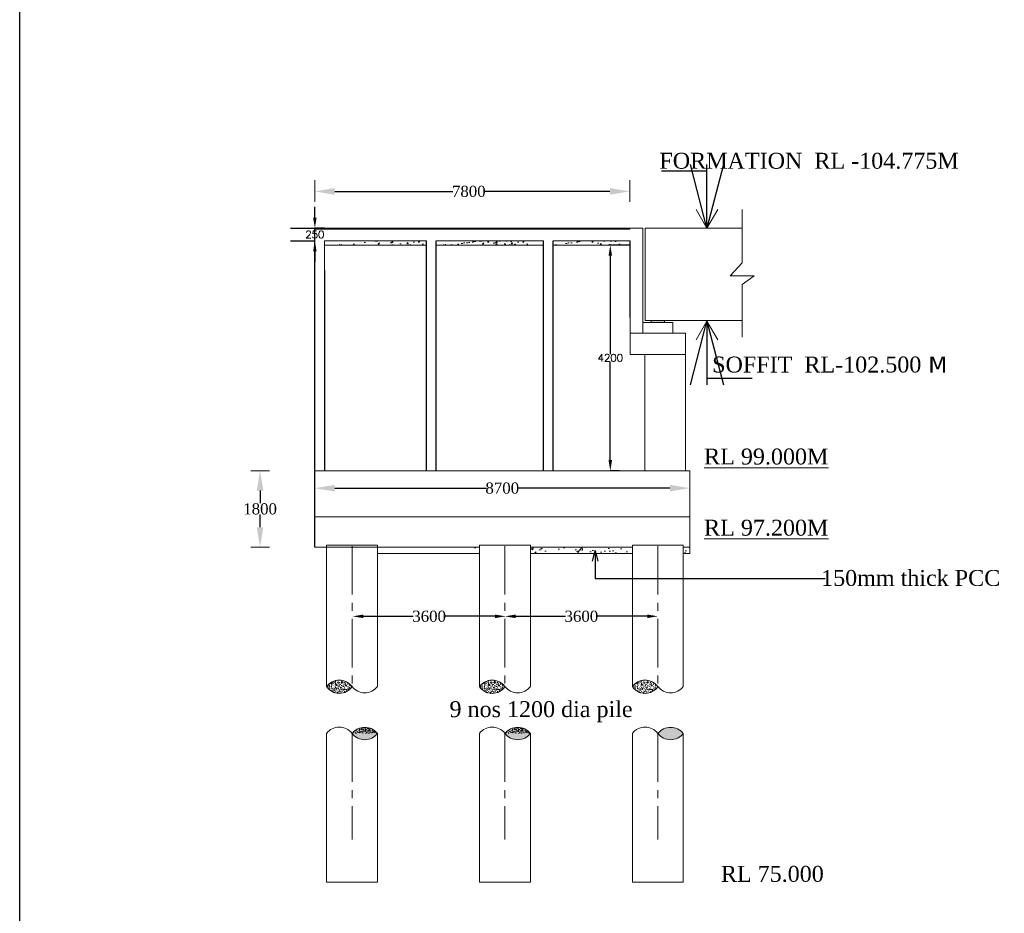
# Model space of a CAD drawing. Header units: millimetres. Extents: x 103078 to 25259364, y -3207472 to 3138455.
# Tile 3 of 11: x 8688212 to 8734575, y -187901 to -145801. Entities that reach past the tile are written whole.
import ezdxf

# ---------------------------------------------------------------- set-up
doc = ezdxf.new("R2010")
doc.units = ezdxf.units.MM
doc.header["$LTSCALE"] = 60
doc.header["$MEASUREMENT"] = 0
doc.linetypes.add('CENTER2', pattern=[28.575, 19.05, -3.175, 3.175, -3.175])
doc.styles.get("Standard").update_dxf_attribs({"font": 'txt.shx', "height": 350})
doc.dimstyles.get("Standard").update_dxf_attribs({"dimtxt": 400, "dimasz": 215, "dimexe": 0.18, "dimexo": 0.0625, "dimgap": 0.09, "dimtad": 0, "dimtih": 1, "dimtoh": 1, "dimdec": 0, "dimzin": 4, "dimdsep": 46, "dimtxsty": 'Standard', "dimblk": 'OPEN90', "dimcen": 0, "dimadec": 0, "dimazin": 1, "dimtfac": 1, "dimtdec": 0, "dimtix": 1, "dimtofl": 0, "dimtmove": 0, "dimatfit": 3, "dimldrblk": 'OPEN30', "dimfxl": 1, "dimtolj": 1, "dimtzin": 0, "dimarcsym": 0})
pattern_1 = [(50, (726161.83, 510007.18), (215.1780548, -18.8256405), [22.5, -247.5]), (355, (726161.83, 510007.18), (-41.6254, 225.65764), [18, -198]), (100.4514445, (726179.76, 510005.6), (173.552654, 206.8319973), [19.1220576, -210.3426336]), (46.1842, (726161.83, 510067.18), (320.172399, -49.655784), [33.75, -371.25]), (96.6356355, (726188.5, 510063.04), (280.398584, 292.23558), [28.683103, -315.514128]), (351.184164, (726161.83, 510067.18), (280.398584, 292.23558), [27, -297]), (21, (726191.83, 510052.18), (179.0721156, -120.7856672), [22.5, -247.5]), (326, (726191.83, 510052.18), (72.9945996, 217.5450135), [18, -198]), (71.4514447, (726206.75, 510042.11), (252.066713, 96.759346), [19.122057, -210.3426336]), (37.5, (726161.83, 510007.18), (3.6479566, 99.86815615), [0, -195.6, 0, -201, 0, -198.75]), (7.5, (726161.83, 510007.18), (78.9208612, 118.3235136), [0, -114.6, 0, -191.1, 0, -75.75]), (327.5, (726094.93, 510007.18), (160.14673085, -6.7664615), [0, -75, 0, -234, 0, -310.5]), (317.5, (726064.93, 510007.18), (174.9558508, 30.0314947), [0, -97.5, 0, -155.4, 0, -220.5])]
pattern_2 = [(50, (718961.83, 510007.18), (215.1780548, -18.8256405), [22.5, -247.5]), (355, (718961.83, 510007.18), (-41.6254, 225.65764), [18, -198]), (100.4514445, (718979.76, 510005.6), (173.552654, 206.8319973), [19.1220576, -210.3426336]), (46.1842, (718961.83, 510067.18), (320.172399, -49.655784), [33.75, -371.25]), (96.6356355, (718988.5, 510063.04), (280.398584, 292.23558), [28.683103, -315.514128]), (351.184164, (718961.83, 510067.18), (280.398584, 292.23558), [27, -297]), (21, (718991.83, 510052.18), (179.0721156, -120.7856672), [22.5, -247.5]), (326, (718991.83, 510052.18), (72.9945996, 217.5450135), [18, -198]), (71.4514447, (719006.75, 510042.11), (252.066713, 96.759346), [19.122057, -210.3426336]), (37.5, (718961.83, 510007.18), (3.6479566, 99.86815615), [0, -195.6, 0, -201, 0, -198.75]), (7.5, (718961.83, 510007.18), (78.9208612, 118.3235136), [0, -114.6, 0, -191.1, 0, -75.75]), (327.5, (718894.93, 510007.18), (160.14673085, -6.7664615), [0, -75, 0, -234, 0, -310.5]), (317.5, (718864.93, 510007.18), (174.9558508, 30.0314947), [0, -97.5, 0, -155.4, 0, -220.5])]

# ---------------------------------------------------------------- blocks, each defined once
blk = doc.blocks.new('*D644')
at = {"color": 0, "linetype": 'Continuous', "lineweight": -2, "transparency": 16777216}
for p, q in [((8702111, -153892), (8702111, -153892)), ((8703046, -153892), (8708612, -153892)), ((8716006, -153892), (8710106, -153892)), ((8716941, -153892), (8716941, -153892))]:
    blk.add_line(p, q, dxfattribs=at)
for points in [[(8703046, -153736), (8703046, -154048), (8702111, -153892)], [(8716006, -153736), (8716006, -154048), (8716941, -153892)]]:
    blk.add_solid(points, dxfattribs=at)
at = {"layer": 'Defpoints', "color": 0, "linetype": 'Continuous', "lineweight": -2, "transparency": 16777216}
for p in [(8702111, -153892), (8716941, -153892), (8716941, -153892)]:
    blk.add_point(p, dxfattribs=at)
at = {"color": 0, "linetype": 'Continuous', "lineweight": 9, "transparency": 16777216, "insert": (8709359, -153892), "char_height": 350, "attachment_point": 5}
blk.add_mtext('\\A1;{\\fTimes New Roman|b0|i0|c0|p18;\\H1.5x;7800}', dxfattribs=at)
blk = doc.blocks.new('*D696')
at = {"color": 0, "linetype": 'Continuous', "lineweight": -2, "transparency": 16777216}
for p, q in [((8699532, -167050), (8699532, -167050)), ((8699532, -167985), (8699532, -168583)), ((8699532, -169715), (8699532, -169117)), ((8699532, -170650), (8699532, -170650))]:
    blk.add_line(p, q, dxfattribs=at)
for points in [[(8699376, -167985), (8699688, -167985), (8699532, -167050)], [(8699376, -169715), (8699688, -169715), (8699532, -170650)]]:
    blk.add_solid(points, dxfattribs=at)
at = {"layer": 'Defpoints', "color": 0, "linetype": 'Continuous', "lineweight": -2, "transparency": 16777216}
for p in [(8699532, -167050), (8699532, -170650), (8699532, -170650)]:
    blk.add_point(p, dxfattribs=at)
at = {"color": 0, "linetype": 'Continuous', "lineweight": 9, "transparency": 16777216, "insert": (8699532, -168850), "char_height": 350, "attachment_point": 5}
blk.add_mtext('\\A1;{\\fTimes New Roman|b0|i0|c0|p18;\\H1.5x;1800}', dxfattribs=at)
blk = doc.blocks.new('*D699')
at = {"color": 0, "linetype": 'ByBlock', "lineweight": -2, "ltscale": 2, "transparency": 16777216}
for p, q in [((8711061, -173909), (8711061, -173909)), ((8711561, -173909), (8713915, -173909)), ((8717761, -173909), (8715407, -173909)), ((8718261, -173909), (8718261, -173909))]:
    blk.add_line(p, q, dxfattribs=at)
for points in [[(8711561, -173826), (8711561, -173993), (8711061, -173909)], [(8717761, -173826), (8717761, -173993), (8718261, -173909)]]:
    blk.add_solid(points, dxfattribs=at)
at = {"layer": 'Defpoints', "color": 0, "linetype": 'ByBlock', "lineweight": -2, "ltscale": 2, "transparency": 16777216}
for p in [(8711061, -173909), (8718261, -173909), (8718261, -173909)]:
    blk.add_point(p, dxfattribs=at)
at = {"color": 0, "linetype": 'ByBlock', "lineweight": 9, "ltscale": 2, "transparency": 16777216, "insert": (8714661, -173909), "char_height": 350, "attachment_point": 5}
blk.add_mtext('\\A1;{\\fTimes New Roman|b0|i0|c0|p18;\\H1.5x;3600}', dxfattribs=at)
blk = doc.blocks.new('*D652')
at = {"color": 0, "linetype": 'Continuous', "lineweight": -2, "transparency": 16777216}
for p, q in [((8702111, -167872), (8702111, -167872)), ((8703046, -167872), (8710198, -167872)), ((8718826, -167872), (8711674, -167872)), ((8719761, -167872), (8719761, -167872))]:
    blk.add_line(p, q, dxfattribs=at)
for points in [[(8703046, -167716), (8703046, -168028), (8702111, -167872)], [(8718826, -167716), (8718826, -168028), (8719761, -167872)]]:
    blk.add_solid(points, dxfattribs=at)
at = {"layer": 'Defpoints', "color": 0, "linetype": 'Continuous', "lineweight": -2, "transparency": 16777216}
for p in [(8702111, -167872), (8719761, -167872), (8719761, -167872)]:
    blk.add_point(p, dxfattribs=at)
at = {"color": 0, "linetype": 'Continuous', "lineweight": 9, "transparency": 16777216, "insert": (8710936, -167872), "char_height": 350, "attachment_point": 5}
blk.add_mtext('\\A1;{\\fTimes New Roman|b0|i0|c0|p18;\\H1.5x;8700}', dxfattribs=at)
blk = doc.blocks.new('*D708')
at = {"color": 0, "linetype": 'Continuous', "lineweight": -2, "ltscale": 2, "transparency": 16777216}
for p, q in [((8716961, -156420), (8716023, -156420)), ((8716023, -156920), (8716023, -161560)), ((8716023, -166550), (8716023, -161910)), ((8716461, -167050), (8716023, -167050))]:
    blk.add_line(p, q, dxfattribs=at)
for points in [[(8715939, -156920), (8716106, -156920), (8716023, -156420)], [(8715939, -166550), (8716106, -166550), (8716023, -167050)]]:
    blk.add_solid(points, dxfattribs=at)
at = {"layer": 'Defpoints', "color": 0, "linetype": 'Continuous', "lineweight": -2, "ltscale": 2, "transparency": 16777216}
for p in [(8716961, -156420), (8716023, -167050), (8716461, -167050)]:
    blk.add_point(p, dxfattribs=at)
at = {"color": 0, "linetype": 'Continuous', "lineweight": 9, "ltscale": 2, "transparency": 16777216, "insert": (8716023, -161735), "char_height": 350, "attachment_point": 5}
blk.add_mtext('\\A1;4200', dxfattribs=at)
blk = doc.blocks.new('*D664')
at = {"color": 0, "linetype": 'Continuous', "lineweight": -2, "ltscale": 2, "transparency": 16777216}
for p, q in [((8702110, -155121), (8702110, -154621)), ((8700959, -155621), (8702111, -155621)), ((8700959, -156220), (8702111, -156220)), ((8702110, -156720), (8702110, -157220))]:
    blk.add_line(p, q, dxfattribs=at)
for points in [[(8702027, -155121), (8702194, -155121), (8702110, -155621)], [(8702027, -156720), (8702194, -156720), (8702110, -156220)]]:
    blk.add_solid(points, dxfattribs=at)
at = {"layer": 'Defpoints', "color": 0, "linetype": 'Continuous', "lineweight": -2, "ltscale": 2, "transparency": 16777216}
for p in [(8700959, -155621), (8700959, -156220), (8702110, -156220)]:
    blk.add_point(p, dxfattribs=at)
at = {"color": 0, "linetype": 'Continuous', "lineweight": 9, "ltscale": 2, "transparency": 16777216, "insert": (8702110, -155921), "char_height": 350, "attachment_point": 5}
blk.add_mtext('\\A1;250', dxfattribs=at)
blk = doc.blocks.new('*D665')
at = {"color": 0, "linetype": 'ByBlock', "lineweight": -2, "ltscale": 2, "transparency": 16777216}
for p, q in [((8703892, -173909), (8703892, -173909)), ((8704392, -173909), (8706746, -173909)), ((8710592, -173909), (8708238, -173909)), ((8711092, -173909), (8711092, -173909))]:
    blk.add_line(p, q, dxfattribs=at)
for points in [[(8704392, -173826), (8704392, -173993), (8703892, -173909)], [(8710592, -173826), (8710592, -173993), (8711092, -173909)]]:
    blk.add_solid(points, dxfattribs=at)
at = {"layer": 'Defpoints', "color": 0, "linetype": 'ByBlock', "lineweight": -2, "ltscale": 2, "transparency": 16777216}
for p in [(8703892, -173909), (8711092, -173909), (8711092, -173909)]:
    blk.add_point(p, dxfattribs=at)
at = {"color": 0, "linetype": 'ByBlock', "lineweight": 9, "ltscale": 2, "transparency": 16777216, "insert": (8707492, -173909), "char_height": 350, "attachment_point": 5}
blk.add_mtext('\\A1;{\\fTimes New Roman|b0|i0|c0|p18;\\H1.5x;3600}', dxfattribs=at)

msp = doc.modelspace()

# ---------------------------------------------------------------- hatches: boundary and pattern name
at = {"linetype": 'Continuous', "lineweight": 9}
h = msp.add_hatch(dxfattribs=at)
h.set_pattern_fill('AR-CONC', color=256, scale=100)
h.set_pattern_definition([(50, (6609246.53, -1587670.75), (717.26018, -62.75213), [75, -825]), (355, (6609246.5, -1587670.75), (-138.75133, 752.19213), [60, -660]), (100.451444, (6609306.3, -1587676), (578.50885, 689.44), [63.7402, -701.14211]), (46.1842, (6609246.5, -1587470.75), (1067.24133, -165.51928), [112.5, -1237.5]), (96.635635, (6609335.5, -1587484.5), (934.66195, 974.1186), [95.61034, -1051.71376]), (351.184164, (6609246.5, -1587470.7), (934.66195, 974.1186), [90, -990]), (21, (6609346.53, -1587520.75), (596.90705, -402.61889), [75, -825]), (326, (6609346.5, -1587520.75), (243.31533, 725.15005), [60, -660]), (71.451445, (6609396.3, -1587554.3), (840.22238, 322.53115), [63.7402, -701.14211]), (37.5, (6609246.53, -1587670.75), (12.159855, 332.893854), [0, -652, 0, -670, 0, -662.5]), (7.5, (6609246.53, -1587670.75), (263.069537, 394.41171), [0, -382, 0, -637, 0, -252.5]), (327.5, (6609023.53, -1587670.75), (533.822436, -22.554872), [0, -250, 0, -780, 0, -1035]), (317.5, (6608923.53, -1587670.75), (583.18617, 100.10498), [0, -325, 0, -518, 0, -735])])
h.paths.add_polyline_path([(8711548.67, -156420.47), (8711548.67, -156220.47), (8705028.67, -156220.47), (8702910.15, -156420.47)])
h = msp.add_hatch(dxfattribs=at)
h.set_pattern_fill('AR-CONC', color=256, scale=100)
h.set_pattern_definition([(50, (6614158.9, -1587670.75), (717.26018, -62.75213), [75, -825]), (355, (6614158.9, -1587670.75), (-138.75133, 752.19213), [60, -660]), (100.451444, (6614218.7, -1587676), (578.50885, 689.44), [63.7402, -701.14211]), (46.1842, (6614158.9, -1587470.75), (1067.24133, -165.51928), [112.5, -1237.5]), (96.635635, (6614247.8, -1587484.5), (934.66195, 974.1186), [95.61034, -1051.71376]), (351.184164, (6614158.9, -1587470.7), (934.66195, 974.1186), [90, -990]), (21, (6614258.9, -1587520.75), (596.90705, -402.61889), [75, -825]), (326, (6614258.9, -1587520.75), (243.31533, 725.15005), [60, -660]), (71.451445, (6614308.64, -1587554.3), (840.22238, 322.53115), [63.7402, -701.14211]), (37.5, (6614158.9, -1587670.75), (12.159855, 332.893854), [0, -652, 0, -670, 0, -662.5]), (7.5, (6614158.9, -1587670.75), (263.069537, 394.41171), [0, -382, 0, -637, 0, -252.5]), (327.5, (6613935.9, -1587670.75), (533.822436, -22.554872), [0, -250, 0, -780, 0, -1035]), (317.5, (6613835.9, -1587670.75), (583.18617, 100.10498), [0, -325, 0, -518, 0, -735])])
h.paths.add_polyline_path([(8716461.03, -156420.47), (8716461.03, -156220.47), (8709941.03, -156220.47), (8707822.51, -156420.47)])
h = msp.add_hatch(color=256, dxfattribs=at)
h.dxf.hatch_style = 1
h.paths.add_polyline_path([(8718581.03, -159970.47), (8717941.03, -159970.47), (8717941.03, -160074.35), (8718581.03, -160074.35)])
h = msp.add_hatch(color=256, dxfattribs=at)
h.dxf.hatch_style = 1
h.paths.add_polyline_path([(8718581.03, -159970.6), (8717941.03, -159970.6), (8717941.03, -160074.47), (8718581.03, -160074.47)])
at = {"linetype": 'Continuous', "lineweight": 9, "ltscale": 2}
h = msp.add_hatch(dxfattribs=at)
h.set_pattern_fill('AR-CONC', color=256, scale=150)
h.set_pattern_definition([(50, (730802.6, 961381.1), (1075.89027, -94.1282), [112.5, -1237.5]), (355, (730802.6, 961381.1), (-208.127, 1128.2882), [90, -990]), (100.451444, (730892.2, 961373.3), (867.76327, 1034.15999), [95.61029, -1051.71317]), (46.1842, (730802.6, 961681.1), (1600.862, -248.27892), [168.75, -1856.25]), (96.635635, (730936, 961660.4), (1401.99292, 1461.1779), [143.4155, -1577.57064]), (351.184164, (730802.6, 961681.1), (1401.99292, 1461.1779), [135, -1485]), (21, (730952.6, 961606.1), (895.36058, -603.92834), [112.5, -1237.5]), (326, (730952.6, 961606.1), (364.973, 1087.72507), [90, -990]), (71.451445, (731027.2, 961555.8), (1260.33357, 483.79673), [95.61029, -1051.71317]), (37.5, (730802.6, 961381.1), (18.239783, 499.34078), [0, -978, 0, -1005, 0, -993.75]), (7.5, (730802.6, 961381.1), (394.604306, 591.617568), [0, -573, 0, -955.5, 0, -378.75]), (327.5, (730468.1, 961381.1), (800.733654, -33.832308), [0, -375, 0, -1170, 0, -1552.5]), (317.5, (730318.1, 961381.1), (874.779254, 150.157473), [0, -487.5, 0, -777, 0, -1102.5])])
h.paths.add_polyline_path([(8709861.03, -170650.05), (8709561.03, -170650.05), (8709561.03, -170950.05), (8709861.03, -170950.05)])
h.paths.add_polyline_path([(8712261.03, -170650.05), (8712261.03, -170950.05), (8717061.03, -170950.05), (8717061.03, -170650.05)])
h.paths.add_polyline_path([(8719761.03, -170650.05), (8719461.03, -170650.05), (8719461.03, -170950.05), (8719761.03, -170950.05)])
h = msp.add_hatch(dxfattribs=at)
h.set_pattern_fill('AR-CONC', color=256, scale=30)
h.set_pattern_definition([(50, (718961.83, 509652.99), (215.1780548, -18.8256405), [22.5, -247.5]), (355, (718961.83, 509652.99), (-41.6254, 225.65764), [18, -198]), (100.4514445, (718979.76, 509651.42), (173.552654, 206.8319973), [19.1220576, -210.3426336]), (46.1842, (718961.83, 509712.99), (320.172399, -49.655784), [33.75, -371.25]), (96.6356355, (718988.5, 509708.85), (280.398584, 292.23558), [28.683103, -315.514128]), (351.184164, (718961.83, 509713), (280.398584, 292.23558), [27, -297]), (21, (718991.83, 509697.99), (179.0721156, -120.7856672), [22.5, -247.5]), (326, (718991.83, 509697.99), (72.9945996, 217.5450135), [18, -198]), (71.4514447, (719006.75, 509687.92), (252.066713, 96.759346), [19.122057, -210.3426336]), (37.5, (718961.83, 509652.986), (3.6479566, 99.86815615), [0, -195.6, 0, -201, 0, -198.75]), (7.5, (718961.83, 509652.99), (78.9208612, 118.3235136), [0, -114.6, 0, -191.1, 0, -75.75]), (327.5, (718894.93, 509652.986), (160.14673085, -6.7664615), [0, -75, 0, -234, 0, -310.5]), (317.5, (718864.93, 509652.99), (174.9558508, 30.0314947), [0, -97.5, 0, -155.4, 0, -220.5])])
h.paths.add_polyline_path([(8702661.03, -177218.51, 0.53769698), (8703861.03, -177218.51, 0.50073898)])
h = msp.add_hatch(dxfattribs=at)
h.set_pattern_fill('AR-CONC', color=256, scale=30)
h.set_pattern_definition([(50, (726161.83, 509652.99), (215.1780548, -18.8256405), [22.5, -247.5]), (355, (726161.83, 509652.99), (-41.6254, 225.65764), [18, -198]), (100.4514445, (726179.76, 509651.42), (173.552654, 206.8319973), [19.1220576, -210.3426336]), (46.1842, (726161.83, 509712.99), (320.172399, -49.655784), [33.75, -371.25]), (96.6356355, (726188.5, 509708.85), (280.398584, 292.23558), [28.683103, -315.514128]), (351.184164, (726161.83, 509713), (280.398584, 292.23558), [27, -297]), (21, (726191.83, 509697.99), (179.0721156, -120.7856672), [22.5, -247.5]), (326, (726191.83, 509697.99), (72.9945996, 217.5450135), [18, -198]), (71.4514447, (726206.75, 509687.92), (252.066713, 96.759346), [19.122057, -210.3426336]), (37.5, (726161.83, 509652.986), (3.6479566, 99.86815615), [0, -195.6, 0, -201, 0, -198.75]), (7.5, (726161.83, 509652.99), (78.9208612, 118.3235136), [0, -114.6, 0, -191.1, 0, -75.75]), (327.5, (726094.93, 509652.986), (160.14673085, -6.7664615), [0, -75, 0, -234, 0, -310.5]), (317.5, (726064.93, 509652.99), (174.9558508, 30.0314947), [0, -97.5, 0, -155.4, 0, -220.5])])
h.paths.add_polyline_path([(8709861.03, -177218.51, 0.53769698), (8711061.03, -177218.51, 0.50073898)])
h = msp.add_hatch(dxfattribs=at)
h.set_pattern_fill('AR-CONC', color=256, scale=30)
h.set_pattern_definition([(50, (733361.83, 509652.99), (215.1780548, -18.8256405), [22.5, -247.5]), (355, (733361.83, 509652.99), (-41.6254, 225.65764), [18, -198]), (100.4514445, (733379.76, 509651.42), (173.552654, 206.8319973), [19.1220576, -210.3426336]), (46.1842, (733361.83, 509712.99), (320.172399, -49.655784), [33.75, -371.25]), (96.6356355, (733388.5, 509708.85), (280.398584, 292.23558), [28.683103, -315.514128]), (351.184164, (733361.83, 509713), (280.398584, 292.23558), [27, -297]), (21, (733391.83, 509697.99), (179.0721156, -120.7856672), [22.5, -247.5]), (326, (733391.83, 509697.99), (72.9945996, 217.5450135), [18, -198]), (71.4514447, (733406.75, 509687.92), (252.066713, 96.759346), [19.122057, -210.3426336]), (37.5, (733361.83, 509652.986), (3.6479566, 99.86815615), [0, -195.6, 0, -201, 0, -198.75]), (7.5, (733361.83, 509652.99), (78.9208612, 118.3235136), [0, -114.6, 0, -191.1, 0, -75.75]), (327.5, (733294.93, 509652.986), (160.14673085, -6.7664615), [0, -75, 0, -234, 0, -310.5]), (317.5, (733264.93, 509652.99), (174.9558508, 30.0314947), [0, -97.5, 0, -155.4, 0, -220.5])])
h.paths.add_polyline_path([(8717061.03, -177218.51, 0.53769698), (8718261.03, -177218.51, 0.50073898)])
h = msp.add_hatch(dxfattribs=at)
h.set_pattern_fill('AR-CONC', color=256, scale=30)
h.set_pattern_definition(pattern_2)
h.paths.add_polyline_path([(8703861.03, -179426.11), (8705061.03, -179426.11, 0.47173175)])
h = msp.add_hatch(dxfattribs=at)
h.set_pattern_fill('AR-CONC', color=256, scale=30)
h.set_pattern_definition(pattern_2)
h.paths.add_polyline_path([(8705061.03, -179426.11, 0.47173175), (8703861.03, -179426.11, 0.49165739)])
h.paths.add_polyline_path([(8711061.03, -179426.11, 0.49165739), (8712261.03, -179426.11, 0.47173175)])
h = msp.add_hatch(dxfattribs=at)
h.set_pattern_fill('AR-CONC', color=256, scale=30)
h.set_pattern_definition(pattern_1)
h.paths.add_polyline_path([(8711061.03, -179426.11), (8712261.03, -179426.11, 0.47173175)])
h = msp.add_hatch(dxfattribs=at)
h.set_pattern_fill('AR-CONC', color=256, scale=30)
h.set_pattern_definition(pattern_1)
h.paths.add_polyline_path([(8712261.03, -179426.11, 0.47173175), (8711061.03, -179426.11, 0.49165739)])
h.paths.add_polyline_path([(8718261.03, -179426.11, 0.49165739), (8719461.03, -179426.11, 0.47173175)])

# ---------------------------------------------------------------- linework, layer by layer
at = {"linetype": 'Continuous', "lineweight": 9}
for p, q in [((8702111.03, -154374.67), (8702111.03, -153355.26)), ((8716941.03, -154374.67), (8716941.03, -153355.26)), ((8720572.86, -155620.56), (8720063.57, -154741.99)), ((8720572.86, -155620.56), (8721082.16, -154741.99)), ((8722224.56, -154740.21), (8722224.56, -157248.79)), ((8709661.03, -155620.47), (8702561.03, -155620.47)), ((8702561.03, -155620.47), (8702561.03, -155675.1)), ((8709661.03, -155675.1), (8702561.03, -155675.1)), ((8713441.03, -155620.47), (8705441.03, -155620.47)), ((8713441.03, -155675.1), (8705441.03, -155675.1)), ((8709941.03, -155620.47), (8716941.03, -155620.47)), ((8709941.03, -155675.1), (8716941.03, -155675.1)), ((8716941.03, -155620.47), (8716941.03, -155675.1)), ((8716941.03, -155620.6), (8716941.03, -155675.1)), ((8716961.03, -155620.6), (8716961.03, -155620.47)), ((8716961.03, -155620.47), (8717561.03, -155620.47)), ((8716961.03, -155620.6), (8717561.03, -155620.6)), ((8717561.03, -159870.35), (8717561.03, -155620.47)), ((8717561.03, -160070.47), (8717561.03, -155620.6)), ((8717661.03, -159770.47), (8717661.03, -155620.47)), ((8717661.03, -155620.6), (8722224.56, -155620.54)), ((8717661.03, -159970.47), (8717661.03, -155620.6)), ((8707368.75, -156220.47), (8702561.03, -156220.47)), ((8702561.03, -156220.47), (8702561.03, -157620.47)), ((8712880.91, -156220.47), (8707822.51, -156220.47)), ((8716961.03, -156220.47), (8713330.91, -156220.47)), ((8716941.03, -156220.47), (8716941.03, -156220.6)), ((8716961.03, -156220.6), (8716961.03, -156220.47)), ((8707368.75, -156420.47), (8702561.03, -156420.47)), ((8712880.91, -156420.47), (8707822.51, -156420.47)), ((8716461.03, -156420.47), (8713330.91, -156420.47)), ((8722224.56, -157248.79), (8721658.96, -157865.91)), ((8721658.96, -157865.91), (8722800.66, -157865.91)), ((8722800.66, -157865.91), (8722224.56, -158269.63)), ((8722224.56, -158269.63), (8722224.56, -160759.66)), ((8716961.03, -159834.47), (8716961.03, -161570.47)), ((8717561.03, -160070.35), (8717941.03, -160070.35)), ((8717561.03, -160570.35), (8717561.03, -160070.35)), ((8717561.03, -160070.47), (8717941.03, -160070.47)), ((8717561.03, -160570.47), (8717561.03, -160070.47)), ((8717661.03, -159970.47), (8722224.56, -159970.47)), ((8717941.03, -159970.35), (8717941.03, -160074.35)), ((8717941.03, -159970.47), (8717941.03, -160074.47)), ((8717941.03, -160074.35), (8718581.03, -160074.35)), ((8717941.03, -160074.47), (8718581.03, -160074.47)), ((8718111.03, -160074.35), (8718581.03, -160074.35)), ((8718111.03, -160074.47), (8718581.03, -160074.47)), ((8718861.03, -159970.35), (8718261.03, -159970.35)), ((8718861.03, -159970.35), (8718261.03, -159970.35)), ((8718861.03, -159970.47), (8718261.03, -159970.47)), ((8718861.03, -159970.47), (8718261.03, -159970.47)), ((8718581.03, -159970.35), (8718581.03, -160074.35)), ((8718581.03, -159970.47), (8718581.03, -160074.47)), ((8718581.03, -160070.35), (8718961.03, -160070.35)), ((8718581.03, -160070.47), (8718961.03, -160070.47)), ((8718961.03, -160570.35), (8718961.03, -160070.35)), ((8718961.03, -160570.47), (8718961.03, -160070.47)), ((8720572.86, -160008.55), (8720063.57, -160887.11)), ((8720572.86, -160008.55), (8721082.16, -160887.11)), ((8716961.03, -160570.35), (8719561.03, -160570.35)), ((8716961.03, -160570.47), (8719561.03, -160570.47)), ((8717561.03, -160570.35), (8718261.03, -160570.35)), ((8717561.03, -160570.47), (8718261.03, -160570.47)), ((8718261.03, -160570.35), (8718961.03, -160570.35)), ((8718261.03, -160570.47), (8718961.03, -160570.47)), ((8719561.03, -160570.35), (8719061.03, -160570.35)), ((8719561.03, -160570.47), (8719061.03, -160570.47)), ((8719561.03, -160570.47), (8719561.03, -164418.47)), ((8716961.03, -161570.47), (8719561.03, -161570.47)), ((8717647.99, -161570.47), (8717647.99, -167050.05)), ((8719561.03, -161682.35), (8719561.03, -167050.05)), ((8719561.03, -162418.35), (8719561.03, -164418.35)), ((8699090.2, -167050.05), (8699974.44, -167050.05)), ((8719761.03, -167050.05), (8702111.03, -167050.05)), ((8719761.03, -167050.05), (8719761.03, -170950.05)), ((8705061.03, -170550.05), (8702661.03, -170550.05)), ((8702661.03, -170550.05), (8702661.03, -177218.51)), ((8705061.03, -170550.05), (8705061.03, -177218.51)), ((8712261.03, -170550.05), (8709861.03, -170550.05)), ((8709861.03, -170550.05), (8709861.03, -177218.51)), ((8712261.03, -170550.05), (8712261.03, -177218.51)), ((8719461.03, -170550.05), (8717061.03, -170550.05)), ((8717061.03, -170550.05), (8717061.03, -177218.51)), ((8719461.03, -170550.05), (8719461.03, -177218.51)), ((8699090.2, -170650.05), (8699974.44, -170650.05)), ((8702111.03, -170650.05), (8709861.03, -170650.05)), ((8709561.03, -170950.05), (8705061.03, -170950.05)), ((8709861.03, -170650.05), (8709561.03, -170650.05)), ((8709861.03, -170950.05), (8709561.03, -170950.05)), ((8717061.03, -170650.05), (8712261.03, -170650.05)), ((8717061.03, -170950.05), (8712261.03, -170950.05)), ((8719761.03, -170650.05), (8719461.03, -170650.05)), ((8719761.03, -170650.05), (8719461.03, -170650.05)), ((8719761.03, -170950.05), (8719461.03, -170950.05)), ((8702661.03, -179426.11), (8702661.03, -186433.31)), ((8702661.03, -179426.11), (8702661.03, -184418.51)), ((8705061.03, -179426.11), (8705061.03, -186433.31)), ((8705061.03, -179426.11), (8705061.03, -184418.51)), ((8709861.03, -179426.11), (8709861.03, -186433.31)), ((8709861.03, -179426.11), (8709861.03, -184418.51)), ((8712261.03, -179426.11), (8712261.03, -186433.31)), ((8712261.03, -179426.11), (8712261.03, -184418.51)), ((8717061.03, -179426.11), (8717061.03, -186433.31)), ((8719461.03, -179426.11), (8719461.03, -186433.31)), ((8705061.03, -186433.31), (8702661.03, -186433.31)), ((8712261.03, -186433.31), (8709861.03, -186433.31)), ((8719461.03, -186433.31), (8717061.03, -186433.31))]:
    msp.add_line(p, q, dxfattribs=at)
at = {"lineweight": -2, "ltscale": 11000}
for p, q in [((8702111.03, -170650.05), (8702111.03, -155620.47)), ((8702561.03, -155620.47), (8702111.03, -155620.47)), ((8702561.03, -155675.1), (8702111.03, -155675.1)), ((8707368.75, -155675.1), (8707368.75, -155620.47)), ((8707822.51, -155675.1), (8707822.51, -155620.47)), ((8712880.91, -155675.1), (8712880.91, -155620.47)), ((8713330.91, -155675.1), (8713330.91, -155620.47)), ((8707368.75, -167050.05), (8707368.75, -156220.47)), ((8707822.51, -167050.05), (8707822.51, -156220.47)), ((8712880.91, -167050.05), (8712880.91, -156220.47)), ((8713330.91, -167050.05), (8713330.91, -156220.47)), ((8716961.03, -159834.47), (8716961.03, -156220.6)), ((8702561.03, -157620.47), (8702561.03, -167050.05))]:
    msp.add_line(p, q, dxfattribs=at)
at = {"linetype": 'Continuous', "lineweight": 9, "ltscale": 2}
for p, q in [((8720572.86, -160008.55), (8720063.57, -160887.11)), ((8720572.86, -160008.55), (8721082.16, -160887.11)), ((8719761.03, -169221.99), (8702111.03, -169221.99))]:
    msp.add_line(p, q, dxfattribs=at)
at = {"linetype": 'CENTER2', "lineweight": 9, "ltscale": 2}
for p, q in [((8703861.03, -170600.05), (8703861.03, -177218.51)), ((8711061.03, -170600.05), (8711061.03, -177218.51)), ((8718261.03, -170600.05), (8718261.03, -177218.51)), ((8703861.03, -179426.11), (8703861.03, -184418.51)), ((8711061.03, -179426.11), (8711061.03, -184418.51)), ((8718261.03, -179426.11), (8718261.03, -184418.51))]:
    msp.add_line(p, q, dxfattribs=at)
at = {"lineweight": -2, "ltscale": 11000, "elevation": 13102.4}
msp.add_lwpolyline([(8880099.6, -230811.33), (8688211.99, -230811.33), (8688211.99, -92780.98), (8880099.6, -92780.98)], close=True, dxfattribs=at)
at = {"linetype": 'Continuous', "lineweight": 9, "ltscale": 2}
for centre, radius, start, end in [((8703261.03, -177667.4), 749.34, 36.802173, 143.197827), ((8710461.03, -177667.4), 749.34, 36.802173, 143.197827), ((8710461.03, -177667.4), 749.34, 36.802173, 143.197827), ((8717661.03, -177667.4), 749.34, 36.802173, 143.197827), ((8717661.03, -177667.4), 749.34, 36.802173, 143.197827), ((8704461.03, -176755.82), 757.68, 217.637241, 322.362759), ((8704461.03, -176755.82), 757.68, 217.637241, 322.362759), ((8711661.03, -176755.82), 757.68, 217.637241, 322.362759), ((8718861.03, -176755.82), 757.68, 217.637241, 322.362759), ((8703261.03, -179875), 749.34, 36.802173, 143.197827), ((8703261.03, -179875), 749.34, 36.802173, 143.197827), ((8704461.03, -179920.55), 777.47, 39.490521, 140.509479), ((8704461.03, -178963.43), 757.68, 217.637241, 322.362759), ((8710461.03, -179875), 749.34, 36.802173, 143.197827), ((8710461.03, -179875), 749.34, 36.802173, 143.197827), ((8711661.03, -179920.55), 777.47, 39.490521, 140.509479), ((8711661.03, -178963.43), 757.68, 217.637241, 322.362759), ((8717661.03, -179875), 749.34, 36.802173, 143.197827), ((8717661.03, -179875), 749.34, 36.802173, 143.197827), ((8718861.03, -179920.55), 777.47, 39.490521, 140.509479), ((8718861.03, -178963.43), 757.68, 217.637241, 322.362759)]:
    msp.add_arc(centre, radius, start, end, dxfattribs=at)
at = {"linetype": 'Continuous', "lineweight": 9}
for centre in [(8703261.03, -176821.88), (8710461.03, -176821.88), (8717661.03, -176821.88)]:
    msp.add_arc(centre, 719.24, 213.466429, 326.533571, dxfattribs=at)

# ---------------------------------------------------------------- texts
at = {"linetype": 'Continuous', "lineweight": 9, "char_height": 750}
for s, insert, attachment_point in [('{\\fTimes New Roman|b0|i0|c0|p18;FORMATION  RL -104.775M}', (8718333.55, -152071.58), 1), ('{\\fTimes New Roman|b0|i0|c0|p18;SOFFIT  RL-102.500\\fVerdana|b0|i0|c0|p34; M}', (8720819.04, -161672.88), 1), ('{\\fTimes New Roman|b0|i0|c0|p18;9 nos 1200 dia pile}', (8708451.43, -178403.94), 4)]:
    msp.add_mtext(s, dxfattribs=dict(at, insert=insert, attachment_point=attachment_point))
at = {"linetype": 'Continuous', "lineweight": 9}
for s, insert, char_height, width, attachment_point in [('{\\fTimes New Roman|b0|i0|c0|p18; \\H0.75x;\\LRL 99.000M}', (8720062.36, -166006.07), 1000, 11580.8407, 1), ('{\\fTimes New Roman|b0|i0|c0|p18; \\H0.75x;\\LRL 97.200M}', (8720062.36, -169358.53), 1000, 11580.8407, 1), ('{\\fTimes New Roman|b0|i0|c0|p18;150mm thick PCC}', (8734383.23, -172108.05), 750, 8975.6824, 6), ('{\\fTimes New Roman|b0|i0|c0|p18;RL 75.000}', (8721229.07, -185668.14), 750, 10878.0012, 1)]:
    msp.add_mtext(s, dxfattribs=dict(at, insert=insert, char_height=char_height, width=width, attachment_point=attachment_point))

# ---------------------------------------------------------------- dimensions: what is measured, and where the dimension line sits
for base, p1, p2, text, picture, middle in [((8716941.03, -153891.75), (8702111.03, -153891.75), (8716941.03, -153891.75), '{\\fTimes New Roman|b0|i0|c0|p18;\\H1.5x;7800}', '*D644', (8709359.04, -153891.75)), ((8719761.03, -167871.93), (8702111.03, -167871.93), (8719761.03, -167871.93), '{\\fTimes New Roman|b0|i0|c0|p18;\\H1.5x;8700}', '*D652', (8710936.03, -167871.93))]:
    dim = msp.add_linear_dim(base=base, p1=p1, p2=p2, text=text, dimstyle='Standard', override={"dimtxt": 500, "dimasz": 935, "dimfxl": 300}, dxfattribs=at)
    dim.commit()
    dim.dimension.update_dxf_attribs({"geometry": picture, "text_midpoint": middle, "dimtype": 160})
at = {"linetype": 'Continuous', "lineweight": 9, "ltscale": 2}
dim = msp.add_linear_dim(base=(8702110.44, -156220.47), p1=(8700958.82, -155620.6), p2=(8700958.82, -156220.47), angle=90, text='250', dimstyle='Standard', override={"dimtxt": 500, "dimasz": 500, "dimfxl": 300}, dxfattribs=at)
dim.commit()
dim.dimension.update_dxf_attribs({"geometry": '*D664', "text_midpoint": (8702110.44, -155920.54), "dimtype": 160})
dim = msp.add_linear_dim(base=(8716022.78, -167050.05), p1=(8716961.03, -156420.47), p2=(8716461.03, -167050.05), angle=90, text='4200', dimstyle='Standard', override={"dimtxt": 500, "dimasz": 500, "dimfxl": 300}, dxfattribs=at)
dim.commit()
dim.dimension.update_dxf_attribs({"geometry": '*D708', "text_midpoint": (8716022.78, -161735.26)})
at = {"linetype": 'Continuous', "lineweight": 9}
dim = msp.add_linear_dim(base=(8699532.32, -170650.05), p1=(8699532.32, -167050.05), p2=(8699532.32, -170650.05), angle=90, text='{\\fTimes New Roman|b0|i0|c0|p18;\\H1.5x;1800}', dimstyle='Standard', override={"dimtxt": 500, "dimasz": 935, "dimfxl": 300}, dxfattribs=at)
dim.commit()
dim.dimension.update_dxf_attribs({"geometry": '*D696', "text_midpoint": (8699532.32, -168850.05)})
at = {"linetype": 'ByBlock', "lineweight": 9, "ltscale": 2}
for base, p1, p2, picture, middle in [((8711092, -173909.28), (8703892, -173909.28), (8711092, -173909.28), '*D665', (8707492, -173909.28)), ((8718261.03, -173909.28), (8711061.03, -173909.28), (8718261.03, -173909.28), '*D699', (8714661.03, -173909.28))]:
    dim = msp.add_linear_dim(base=base, p1=p1, p2=p2, text='{\\fTimes New Roman|b0|i0|c0|p18;\\H1.5x;3600}', dimstyle='Standard', override={"dimtxt": 500, "dimasz": 500, "dimfxl": 300}, dxfattribs=at)
    dim.commit()
    dim.dimension.update_dxf_attribs({"geometry": picture, "text_midpoint": middle})

# ---------------------------------------------------------------- leaders
at = {"linetype": 'Continuous', "lineweight": 9}
for points in [[(8720572.86, -155620.56), (8720572.86, -152937.79), (8718435.76, -152937.79)], [(8720572.86, -160008.55), (8720572.86, -162691.32), (8722709.97, -162691.32)]]:
    msp.add_leader(points, dimstyle='Standard', override={"dimtxt": 500, "dimasz": 3000, "dimfxl": 300}, dxfattribs=at)
at = {"linetype": 'Continuous', "lineweight": 9, "ltscale": 2}
msp.add_leader([(8715313.12, -170809.14), (8715313.12, -172130.8), (8726141.29, -172130.8)], dimstyle='Standard', override={"dimtxt": 500, "dimasz": 500, "dimfxl": 300}, dxfattribs=at)

doc.saveas('drawing.dxf')
